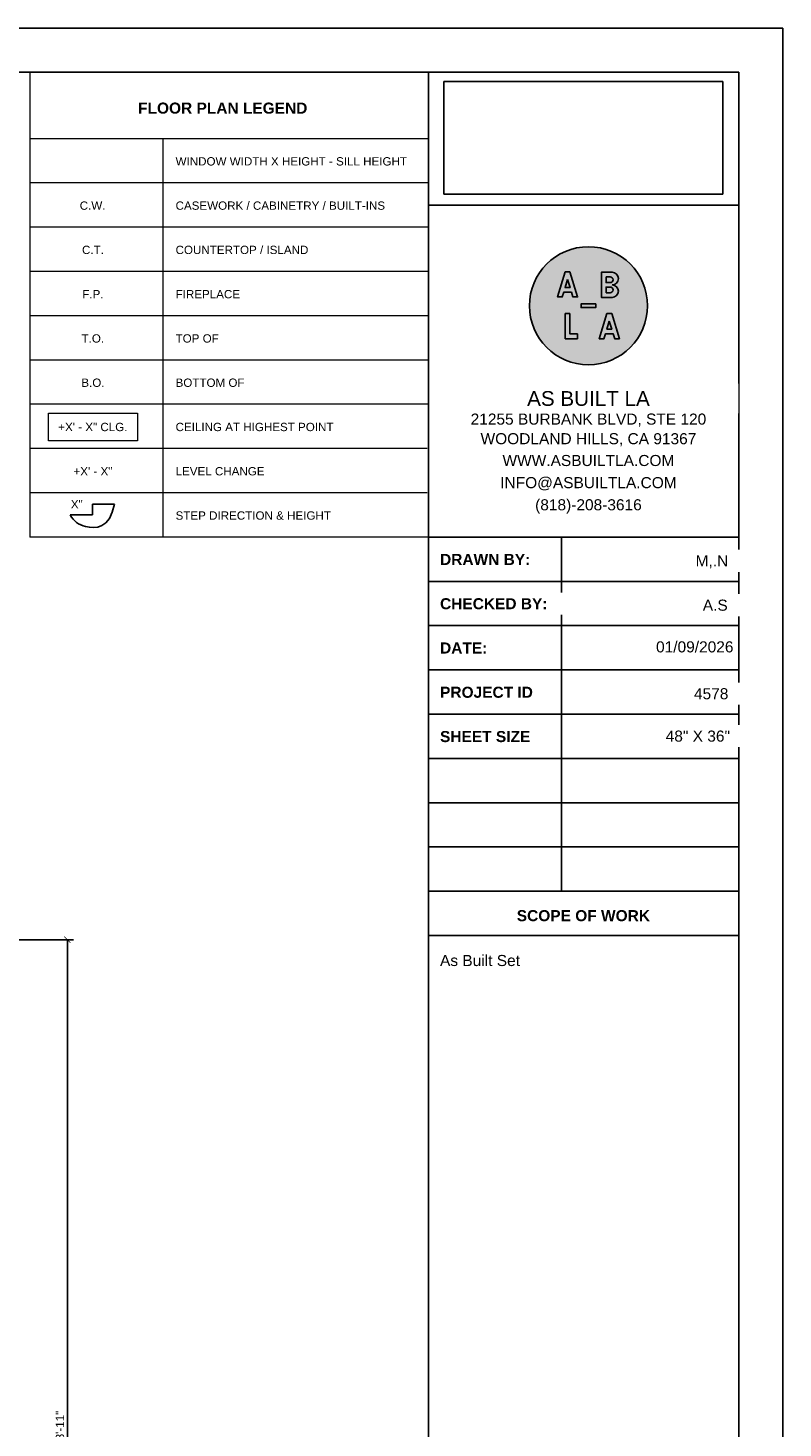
# Model space of a CAD drawing. Header units: inches. Extents: x -2078 to 109126, y -964 to 6385.
# Tile 148 of 256: x 23684 to 24230, y 4221 to 5233. Entities that reach past the tile are written whole.
import ezdxf

# ---------------------------------------------------------------- set-up
doc = ezdxf.new("R2010")
doc.units = ezdxf.units.IN
doc.header["$MEASUREMENT"] = 0
doc.set_wipeout_variables(frame=1)
for name, color, linetype, lineweight in [('A-ANNO', 2, 'Continuous', 5), ('A-ANNO-DIMS', 1, 'Continuous', 9), ('A-DETAIL-2', 20, 'Continuous', 25), ('A-DETAIL-3', 40, 'Continuous', 15)]:
    doc.layers.add(name, color=color, linetype=linetype, lineweight=lineweight)
doc.layers.add('A-HATCH', color=9, linetype='Continuous')
doc.layers.add('A-TB', color=7, linetype='Continuous')
doc.styles.add('Arial_3', font='arial.ttf', dxfattribs={"height": 0.125})
doc.styles.add('Arial_5', font='arial.ttf', dxfattribs={"height": 0.09375})
doc.styles.add('Arial_B_2', font='arialbd.ttf', dxfattribs={"height": 0.125})
doc.styles.add('JC', font='arial.ttf', dxfattribs={"height": 0.125})
doc.dimstyles.new('JC-DIMS', dxfattribs={"dimtxt": 0.125, "dimasz": 0.09375, "dimexe": 0.09375, "dimexo": 0.09375, "dimgap": 0.046875, "dimtad": 1, "dimdec": 1, "dimzin": 0, "dimdsep": 46, "dimlunit": 4, "dimtxsty": 'JC', "dimblk": 'ARCHTICK', "dimcen": 0.09, "dimclrd": 1, "dimclre": 1, "dimclrt": 256, "dimadec": 0, "dimazin": 0, "dimtfac": 1, "dimtdec": 1, "dimtofl": 0, "dimtmove": 1, "dimatfit": 3, "dimfxl": 1, "dimtolj": 1, "dimtzin": 0, "dimarcsym": 0})
picture_1 = doc.add_image_def('image1.png', size_in_pixel=(151, 61))

# ---------------------------------------------------------------- blocks, each defined once
blk = doc.blocks.new('_ArchTick')
at = {"color": 0, "linetype": 'ByBlock', "const_width": 0.15}
blk.add_lwpolyline([(-0.5, -0.5), (0.5, 0.5)], dxfattribs=at)
blk = doc.blocks.new('*D1041')
at = {"layer": 'A-ANNO-DIMS', "color": 1, "lineweight": -2, "transparency": 16777216}
for p, q in [((23414.4, 4573.7), (23717.4, 4573.7)), ((23712.9, 4573.7), (23712.9, 3866.7)), ((23415.4, 3866.7), (23717.4, 3866.7))]:
    blk.add_line(p, q, dxfattribs=at)
at = {"layer": 'Defpoints', "color": 0, "transparency": 16777216}
for p in [(23409.9, 4573.7), (23410.9, 3866.7), (23712.9, 3866.7)]:
    blk.add_point(p, dxfattribs=at)
at = {"layer": 'A-ANNO-DIMS', "color": 1, "lineweight": -2, "transparency": 16777216, "xscale": 4.5, "yscale": 4.5, "zscale": 4.5}
for p, rotation in [((23712.9, 4573.7), 90), ((23712.9, 3866.7), 270)]:
    blk.add_blockref('_ArchTick', p, dxfattribs=dict(at, rotation=rotation))
at = {"layer": 'A-ANNO-DIMS', "transparency": 16777216, "insert": (23707.6, 4220.2), "char_height": 6, "width": 0.574, "attachment_point": 5, "rotation": 90, "style": 'JC'}
blk.add_mtext('\\A1;58\'-11"', dxfattribs=at)
blk = doc.blocks.new('JC_TB_48x36 - JC_TB_3624-1264225-Floor Plans')
at = {"layer": 'A-TB'}
for p, q in [((47.997, 24.012), (-0.003, 24.012)), ((47.997, -11.988), (47.997, 24.012)), ((47.497, 23.512), (0.747, 23.512)), ((43.997, 23.512), (43.997, -11.488)), ((47.497, -11.488), (47.497, 23.512)), ((47.497, 22.012), (43.997, 22.012)), ((47.497, 18.262), (43.997, 18.262)), ((45.497, 18.262), (45.497, 14.263)), ((47.497, 17.762), (43.997, 17.762)), ((47.497, 17.263), (43.997, 17.263)), ((47.497, 16.763), (43.997, 16.763)), ((47.497, 16.263), (43.997, 16.263)), ((47.497, 15.763), (43.997, 15.763)), ((47.497, 15.263), (43.997, 15.263)), ((47.497, 14.763), (43.997, 14.763)), ((47.497, 14.263), (43.997, 14.263)), ((47.497, 13.763), (43.997, 13.763))]:
    blk.add_line(p, q, dxfattribs=at)
at = {"layer": 'A-TB', "char_height": 0.125, "attachment_point": 1, "bg_fill": 2}
for s, insert, width, style in [('21255 Burbank Blvd, Ste 120', (44.596, 19.632), 2.74909, 'Arial_3'), ('WWW.ASBUILTLA.COM', (44.751, 19.191), 2.37666, 'Arial_3'), ('INFO@ASBUILTLA.COM', (44.738, 18.941), 2.41138, 'Arial_3'), ('(818)-208-3616', (45.182, 18.691), 1.44556, 'Arial_3'), ('DRAWN BY:', (44.126, 18.073), 1.22463, 'Arial_B_2'), ('CHECKED BY:', (44.126, 17.573), 1.4645, 'Arial_B_2'), ('DATE:', (44.126, 17.073), 0.63441, 'Arial_B_2'), ('PROJECT ID', (44.126, 16.573), 1.26566, 'Arial_B_2'), ('SHEET SIZE', (44.126, 16.073), 1.23725, 'Arial_B_2'), ('48" X 36"', (46.673, 16.078), 0.87428, 'Arial_3'), ('SCOPE OF WORK', (44.992, 14.05), 1.82747, 'Arial_B_2')]:
    blk.add_mtext(s, dxfattribs=dict(at, insert=insert, width=width, style=style))
at = {"layer": 'A-TB', "insert": (44.513, 19.437), "char_height": 0.125, "width": 2.95425, "attachment_point": 1, "style": 'Arial_3', "bg_fill": 2}
blk.add_mtext('WOODLAND HILLS, CA 91367', dxfattribs=at)
blk = doc.blocks.new('Logo - ABLA - CAD Format')
at = {"layer": 'A-HATCH', "true_color": 0xc9ee63}
h = blk.add_hatch(color=71, dxfattribs=at)
h.dxf.hatch_style = 1
h.paths.add_polyline_path([(-0.707, 0.887), (-0.79, 0.617), (-0.624, 0.617)], flags=0)
h.paths.add_polyline_path([(0.595, 0.782), (0.736, 0.782, 1), (0.736, 0.977), (0.595, 0.977)], flags=0)
h.paths.add_polyline_path([(0.595, 0.438), (0.736, 0.438, 1), (0.736, 0.632), (0.595, 0.632)], flags=0)
h.paths.add_polyline_path([(0.624, -0.797), (0.79, -0.797), (0.707, -0.527)], flags=0)
h.paths.add_polyline_path([(-2, 0, 1), (2, 0, 1)])
h.paths.add_polyline_path([(0.803, 0.283), (0.44, 0.283), (0.44, 1.132), (0.803, 1.132, -1), (0.803, 0.707, -1)], flags=16)
h.paths.add_polyline_path([(0.736, 0.438), (0.595, 0.438), (0.595, 0.632), (0.736, 0.632, -1)], flags=0)
h.paths.add_polyline_path([(0.787, -0.267), (1.048, -1.116), (0.888, -1.116), (0.839, -0.957), (0.575, -0.957), (0.526, -1.116), (0.367, -1.116), (0.627, -0.267)], flags=16)
h.paths.add_polyline_path([(0.736, 0.782), (0.595, 0.782), (0.595, 0.977), (0.736, 0.977, -1)], flags=0)
h.paths.add_polyline_path([(0.707, -0.527), (0.79, -0.797), (0.624, -0.797)], flags=0)
h.paths.add_polyline_path([(0.25, 0.062), (0.25, -0.062), (-0.25, -0.062), (-0.25, 0.062)], flags=16)
h.paths.add_polyline_path([(-0.367, 0.298), (-0.526, 0.298), (-0.575, 0.458), (-0.839, 0.458), (-0.888, 0.298), (-1.048, 0.298), (-0.787, 1.147), (-0.627, 1.147)], flags=16)
h.paths.add_polyline_path([(-0.627, -0.267), (-0.627, -0.957), (-0.367, -0.957), (-0.367, -1.116), (-0.787, -1.116), (-0.787, -0.267)], flags=16)
h.paths.add_polyline_path([(-0.624, 0.617), (-0.79, 0.617), (-0.707, 0.887)], flags=0)
at = {"layer": 'A-HATCH'}
h = blk.add_hatch(color=250, dxfattribs=at)
h.dxf.hatch_style = 1
h.paths.add_polyline_path([(-0.627, 1.147), (-0.787, 1.147), (-1.048, 0.298), (-0.888, 0.298), (-0.839, 0.458), (-0.575, 0.458), (-0.526, 0.298), (-0.367, 0.298)])
h.paths.add_polyline_path([(-0.624, 0.617), (-0.79, 0.617), (-0.707, 0.887)], flags=16)
h.paths.add_polyline_path([(0.44, 0.283), (0.803, 0.283, 1), (0.803, 0.707, 1), (0.803, 1.132), (0.44, 1.132)])
h.paths.add_polyline_path([(0.595, 0.438), (0.595, 0.632), (0.736, 0.632, -1), (0.736, 0.438)], flags=16)
h.paths.add_polyline_path([(0.595, 0.782), (0.595, 0.977), (0.736, 0.977, -1), (0.736, 0.782)], flags=16)
h.paths.add_polyline_path([(0.367, -1.116), (0.526, -1.116), (0.575, -0.957), (0.839, -0.957), (0.888, -1.116), (1.048, -1.116), (0.787, -0.267), (0.627, -0.267)])
h.paths.add_polyline_path([(0.707, -0.527), (0.79, -0.797), (0.624, -0.797)], flags=16)
h.paths.add_polyline_path([(0.25, -0.062), (0.25, 0.062), (-0.25, 0.062), (-0.25, -0.062)])
h.paths.add_polyline_path([(-0.787, -1.116), (-0.367, -1.116), (-0.367, -0.957), (-0.627, -0.957), (-0.627, -0.267), (-0.787, -0.267)])
at = {"layer": 'A-HATCH', "true_color": 0xc9ee63}
h = blk.add_hatch(color=71, dxfattribs=at)
h.dxf.hatch_style = 1
h.paths.add_polyline_path([(-0.707, 0.887), (-0.79, 0.617), (-0.624, 0.617)])
h.paths.add_polyline_path([(0.736, 0.782, 1), (0.736, 0.977), (0.595, 0.977), (0.595, 0.782)])
h.paths.add_polyline_path([(0.595, 0.632), (0.595, 0.438), (0.736, 0.438, 1), (0.736, 0.632)])
h.paths.add_polyline_path([(0.624, -0.797), (0.79, -0.797), (0.707, -0.527)])
blk.add_circle((0, 0), 2)
at = {"layer": 'A-HATCH', "color": 250}
for points in [[(-0.627, 1.147), (-0.367, 0.298), (-0.526, 0.298), (-0.575, 0.458), (-0.839, 0.458), (-0.888, 0.298), (-1.048, 0.298), (-0.787, 1.147)], [(-0.707, 0.887), (-0.624, 0.617), (-0.79, 0.617)], [(0.25, 0.062), (-0.25, 0.062), (-0.25, -0.062), (0.25, -0.062)], [(0.787, -0.267), (1.048, -1.116), (0.888, -1.116), (0.839, -0.957), (0.575, -0.957), (0.526, -1.116), (0.367, -1.116), (0.627, -0.267)], [(0.707, -0.527), (0.79, -0.797), (0.624, -0.797)]]:
    blk.add_lwpolyline(points, close=True, dxfattribs=at)
for points in [[(0.803, 0.707, -1), (0.803, 0.283), (0.44, 0.283), (0.44, 1.132), (0.803, 1.132, -1)], [(0.595, 0.977), (0.736, 0.977, -1), (0.736, 0.782), (0.595, 0.782)], [(0.595, 0.438), (0.736, 0.438, 1), (0.736, 0.632), (0.595, 0.632)]]:
    blk.add_lwpolyline(points, format="xyb", close=True, dxfattribs=at)
for points in [[(-0.787, -0.267), (-0.787, -1.116), (-0.367, -1.116)], [(-0.627, -0.267), (-0.787, -0.267)], [(-0.627, -0.267), (-0.627, -0.957), (-0.367, -0.957)], [(-0.367, -0.957), (-0.367, -1.116)]]:
    blk.add_lwpolyline(points, dxfattribs=at)
blk = doc.blocks.new('TB-INFO-ABLA')
blk.add_wipeout([(168, 180), (168, 0), (0, 0), (0, 180)])
blk.add_wipeout([(168, 180), (168, 0), (0, 0), (0, 180)])
at = {"xscale": 16, "yscale": 16, "zscale": 16}
blk.add_blockref('Logo - ABLA - CAD Format', (86.6, 125.44), dxfattribs=at)
at = {"char_height": 6, "width": 168.6195, "attachment_point": 2, "style": 'JC', "bg_fill": 2}
for s, insert in [('21255 BURBANK BLVD, STE 120', (86.6, 66.99)), ('WWW.ASBUILTLA.COM', (86.6, 44.54)), ('INFO@ASBUILTLA.COM', (86.6, 32.54)), ('(818)-208-3616', (86.6, 20.54))]:
    blk.add_mtext(s, dxfattribs=dict(at, insert=insert))
at = {"insert": (86.6, 56.36), "char_height": 6, "width": 168.6195, "attachment_point": 2, "style": 'JC', "bg_fill": 2}
blk.add_mtext('WOODLAND HILLS, CA 91367', dxfattribs=at)
blk.add_lwpolyline([(168, 180), (0, 180), (0, 0), (168, 0)], close=True)
at = {"insert": (86.6, 75.11), "char_height": 8, "width": 154.3467, "attachment_point": 5, "style": 'JC', "bg_fill": 2}
blk.add_mtext('AS BUILT LA ', dxfattribs=at)

msp = doc.modelspace()

# ---------------------------------------------------------------- linework, layer by layer
at = {"layer": 'A-DETAIL-2'}
for p, q in [((23746.992, 4888.555), (23730.992, 4888.555)), ((23730.992, 4888.555), (23730.992, 4880.724)), ((23730.992, 4880.724), (23714.992, 4880.724))]:
    msp.add_line(p, q, dxfattribs=at)
msp.add_open_spline([(23746.992, 4888.555), (23743.497, 4870.574), (23725.793, 4870.574), (23717.552, 4875.974), (23714.992, 4880.724)], degree=3, knots=[0, 0, 0, 0, 0.0199103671, 0.0342127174, 0.0342127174, 0.0342127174, 0.0342127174], dxfattribs=at)
at = {"layer": 'A-DETAIL-3', "lineweight": 9}
for p, q in [((23973.88, 5200.663), (23685.88, 5200.663)), ((23685.88, 5200.663), (23685.88, 4864.663)), ((23685.88, 5200.663), (23685.88, 4864.663)), ((23973.88, 5152.663), (23685.88, 5152.663)), ((23781.88, 5152.663), (23781.88, 4864.663)), ((23973.88, 5120.663), (23685.88, 5120.663)), ((23973.88, 4768.663), (23973.88, 5104.663)), ((23973.88, 5104.663), (23973.88, 5056.663)), ((23973.88, 5088.663), (23685.88, 5088.663)), ((23973.88, 5056.663), (23685.88, 5056.663)), ((23973.88, 5024.663), (23685.88, 5024.663)), ((23973.88, 4992.663), (23685.88, 4992.663)), ((23973.88, 4960.663), (23685.88, 4960.663)), ((23973.88, 4928.663), (23685.88, 4928.663)), ((23973.88, 4896.663), (23685.88, 4896.663)), ((23973.88, 4864.663), (23685.88, 4864.663))]:
    msp.add_line(p, q, dxfattribs=at)

# ---------------------------------------------------------------- dimensions: what is measured, and where the dimension line sits
at = {"layer": 'A-ANNO-DIMS'}
dim = msp.add_linear_dim(base=(23712.928, 3866.741), p1=(23409.875, 4573.741), p2=(23410.875, 3866.741), angle=90, dimstyle='JC-DIMS', dxfattribs=at)
dim.commit()
dim.dimension.update_dxf_attribs({"geometry": '*D1041', "text_midpoint": (23707.614, 4220.241)})

# ---------------------------------------------------------------- next in the draw order: block references
at = {"layer": 'A-TB', "xscale": 64, "yscale": 64, "zscale": 64}
msp.add_blockref('JC_TB_48x36 - JC_TB_3624-1264225-Floor Plans', (21158.08, 3695.863), dxfattribs=at)

# ---------------------------------------------------------------- next in the draw order: linework, layer by layer
at = {"layer": 'A-ANNO', "flags": 128}
msp.add_lwpolyline([(23699.382, 4954.233), (23763.68, 4954.233), (23763.68, 4934.317), (23699.382, 4934.317)], close=True, dxfattribs=at)

# ---------------------------------------------------------------- next in the draw order: block references
at = {"xscale": 1.333333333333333, "yscale": 1.333333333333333, "zscale": 1.333333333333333}
msp.add_blockref('TB-INFO-ABLA', (23973.88, 4864.663), dxfattribs=at)

# ---------------------------------------------------------------- next in the draw order: texts
at = {"layer": 'A-ANNO', "lineweight": 50, "insert": (23764.011, 5178.754), "char_height": 8, "width": 147.46, "attachment_point": 1, "style": 'Arial_B_2'}
msp.add_mtext('FLOOR PLAN LEGEND', dxfattribs=at)
at = {"layer": 'A-ANNO', "char_height": 6, "attachment_point": 1, "style": 'Arial_5'}
for s, insert, width in [('WINDOW WIDTH X HEIGHT - SILL HEIGHT', (23791.088, 5139.28), 205.232), ('C.W.', (23721.829, 5107.28), 23.23), ('CASEWORK / CABINETRY / BUILT-INS', (23791.088, 5107.28), 185.436), ('C.T.', (23723.495, 5075.28), 19.392), ('COUNTERTOP / ISLAND', (23791.088, 5075.28), 117.766), ('F.P.', (23723.662, 5043.28), 18.786), ('FIREPLACE', (23791.088, 5043.28), 56.964), ('T.O.', (23723.162, 5011.28), 19.998), ('TOP OF', (23791.088, 5011.28), 38.38), ('B.O.', (23722.995, 4979.28), 20.604), ('BOTTOM OF ', (23791.088, 4979.28), 64.236), ('+X\' - X" CLG.', (23706.335, 4947.28), 61.004), ('CEILING AT HIGHEST POINT', (23791.088, 4947.28), 139.38), ('+X\' - X"', (23717.329, 4915.28), 34.138), ('LEVEL CHANGE', (23791.088, 4915.28), 78.982), ('X"', (23715.413, 4891.438), 10.302), ('STEP DIRECTION & HEIGHT', (23791.088, 4883.28), 137.36)]:
    msp.add_mtext(s, dxfattribs=dict(at, insert=insert, width=width))
at = {"layer": 'A-TB', "char_height": 8, "attachment_point": 1, "style": 'Arial_3', "bg_fill": 2}
for s, insert, width in [('M,.N', (24166.732, 4851.482), 28.482), ('A.S', (24171.955, 4819.482), 37.976), ('01/09/2026', (24138.179, 4789.351), 52.52), ('4578', (24165.573, 4755.482), 29.896), ('As Built Set', (23982.12, 4562.649), 70.498)]:
    msp.add_mtext(s, dxfattribs=dict(at, insert=insert, width=width))

# ---------------------------------------------------------------- next in the draw order: pictures from other files: only their frames are drawn
at = {"color": 7, "true_color": 0xffffff}
image = msp.add_image(picture_1, insert=(23984.971, 5112.579), size_in_units=(201.555, 81.423), dxfattribs=at)
image.dxf.flags = 15

doc.saveas('drawing.dxf')
